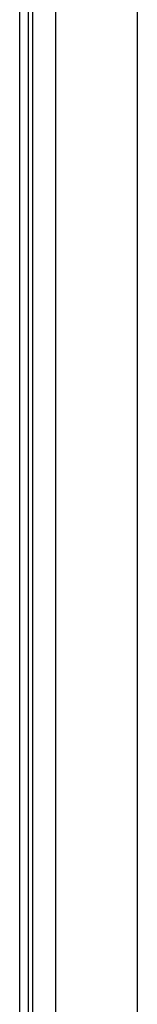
# Model space of a CAD drawing. Header units: inches. Extents: x 17 to 570, y 51 to 268.
# Tile 124 of 256: x 77.072 to 77.975, y 154.91 to 162.475. Entities that reach past the tile are written whole.
import ezdxf

# ---------------------------------------------------------------- set-up
doc = ezdxf.new("R2010")
doc.units = ezdxf.units.IN
doc.header["$MEASUREMENT"] = 0
doc.layers.add('Visible Edges(ANSI)', color=7, linetype='Continuous', lineweight=25)
doc.layers.add('Visible Tangent Edges(ANSI)', color=7, linetype='Continuous', lineweight=25)

msp = doc.modelspace()

# ---------------------------------------------------------------- linework, layer by layer
at = {"layer": 'Visible Edges(ANSI)'}
for p, q in [((77.072, 147.5811), (77.072, 179.1841)), ((77.14, 147.5811), (77.14, 179.1841)), ((77.3495, 148.3791), (77.3495, 163.1023)), ((77.9745, 162.9403), (77.9745, 148.3791))]:
    msp.add_line(p, q, dxfattribs=at)
at = {"layer": 'Visible Tangent Edges(ANSI)'}
msp.add_line((77.171, 179.1841), (77.171, 147.4641), dxfattribs=at)

doc.saveas('drawing.dxf')
